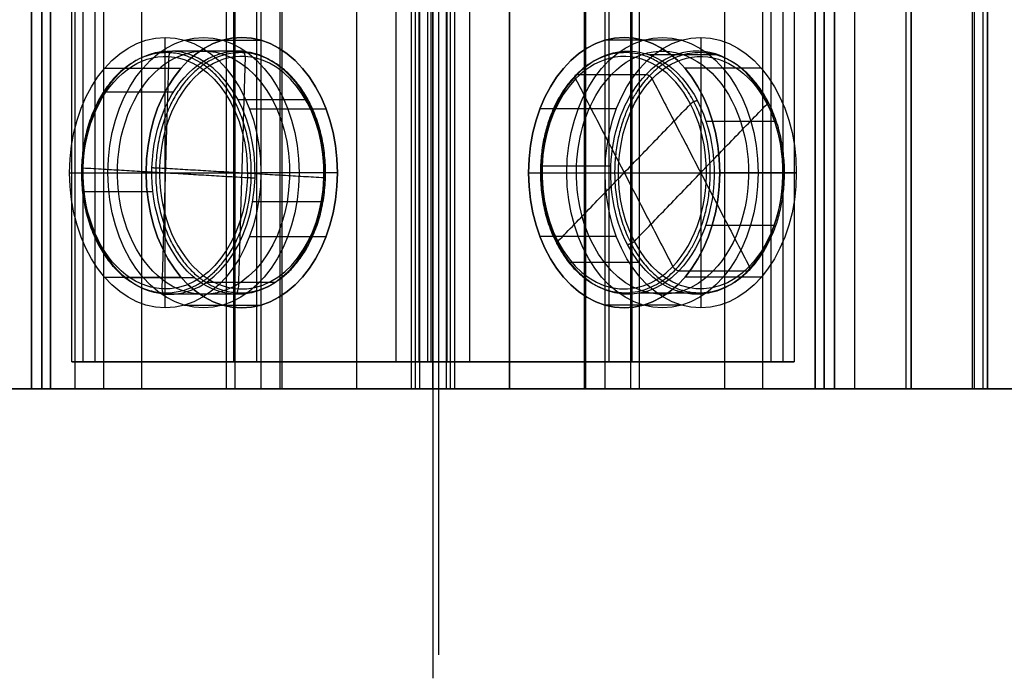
# Model space of a CAD drawing. Header units: millimetres. Extents: x -50 to 54, y -496 to 485.
# Tile 2 of 160: x -13 to 24, y -496 to -471. Entities that reach past the tile are written whole.
import ezdxf

# ---------------------------------------------------------------- set-up
doc = ezdxf.new("R2010")
doc.units = ezdxf.units.MM
for name, color, linetype in [('IGES level 65', 7, 'Continuous'), ('PANTALLA', 7, 'Continuous'), ('WOOD', 7, 'Continuous')]:
    doc.layers.add(name, color=color, linetype=linetype)
doc.layers.add('NEGRO', color=7, linetype='Continuous', true_color=0x232323)

# ---------------------------------------------------------------- blocks, each defined once
blk = doc.blocks.new('CATA')
at = {"layer": 'NEGRO', "extrusion": (-0.707107, 0, 0.707107)}
blk.add_lwpolyline([(49, -548.72), (49, -566.72), (79, -566.72)], dxfattribs=at)
blk.add_circle((72, -557.379, -547.379), 5, dxfattribs=at)
at = {"layer": 'NEGRO', "extrusion": (-0.707107, 0, -0.707107)}
blk.add_circle((72, -557.379, 547.379), 5, dxfattribs=at)
at = {"layer": 'NEGRO', "color": 254, "true_color": 0xcbd2ef, "extrusion": (0.707107, -2.20083e-29, -0.707107)}
blk.add_arc((-72, -557.379, 543.379), 5, 270, 90, dxfattribs=at)
at = {"layer": 'NEGRO', "color": 254, "true_color": 0xcbd2ef, "extrusion": (0.707107, 0, -0.707107)}
for radius, start, end in [(5, 270, 90), (4.5, 182.3855, 2.3855), (4.5, 2.3855, 182.3855), (5, 90, 270)]:
    blk.add_arc((-72, -557.379, 545.379), radius, start, end, dxfattribs=at)
at = {"layer": 'NEGRO', "color": 254, "true_color": 0xcbd2ef, "extrusion": (-0.707107, -5.46658e-30, 0.707107)}
blk.add_arc((72, -557.379, -547.379), 5, 90, 270, dxfattribs=at)
at = {"layer": 'NEGRO', "color": 254, "true_color": 0xcbd2ef, "extrusion": (0.707107, -2.19191e-31, 0.707107)}
blk.add_arc((-72, -557.379, -547.379), 5, 270, 90, dxfattribs=at)
at = {"layer": 'NEGRO', "color": 254, "true_color": 0xcbd2ef, "extrusion": (-0.707107, 0, -0.707107)}
for radius, start, end in [(5, 90, 270), (4.5, 143.7856, 323.7856), (4.5, 323.7856, 143.7856), (5, 270, 90)]:
    blk.add_arc((72, -557.379, 545.379), radius, start, end, dxfattribs=at)
at = {"layer": 'NEGRO', "color": 254, "true_color": 0xcbd2ef, "extrusion": (0.707107, -2.63922e-16, 0.707107)}
blk.add_arc((-72, -557.379, -547.379), 4.3, 216.2144, 36.2144, dxfattribs=at)
at = {"layer": 'NEGRO', "color": 254, "true_color": 0xcbd2ef, "extrusion": (-0.707107, -3.31713e-17, -0.707107)}
blk.add_arc((72, -557.379, 547.179), 4.5, 143.7856, 323.7856, dxfattribs=at)
at = {"layer": 'NEGRO', "color": 254, "true_color": 0xcbd2ef, "extrusion": (-0.707107, -3.9021e-31, -0.707107)}
blk.add_arc((72, -557.379, 543.379), 5, 90, 270, dxfattribs=at)
at = {"layer": 'NEGRO', "color": 254, "true_color": 0xcbd2ef, "extrusion": (0.707107, -1.1724e-16, 0.707107)}
blk.add_arc((-72, -557.379, -543.579), 4.5, 216.2144, 36.2144, dxfattribs=at)
at = {"layer": 'NEGRO', "color": 254, "true_color": 0xcbd2ef, "extrusion": (-0.707107, 4.1473e-18, -0.707107)}
blk.add_arc((72, -557.379, 543.379), 4.3, 143.7856, 323.7856, dxfattribs=at)
at = {"layer": 'NEGRO', "color": 254, "true_color": 0xcbd2ef, "extrusion": (0.707107, 5.15064e-17, -0.707107)}
blk.add_arc((-72, -557.379, 543.579), 4.5, 182.3855, 2.3855, dxfattribs=at)
at = {"layer": 'NEGRO', "color": 254, "true_color": 0xcbd2ef, "extrusion": (0.707107, 5.65833e-17, -0.707107)}
blk.add_arc((-72, -557.379, 543.379), 4.3, 182.3855, 2.3855, dxfattribs=at)
at = {"layer": 'NEGRO', "color": 254, "true_color": 0xcbd2ef, "extrusion": (0.707107, -9.14764e-17, -0.707107)}
blk.add_arc((-72, -557.379, 547.179), 4.5, 182.3855, 2.3855, dxfattribs=at)
at = {"layer": 'NEGRO', "color": 254, "true_color": 0xcbd2ef, "extrusion": (-0.707107, -2.04468e-16, 0.707107)}
blk.add_arc((72, -557.379, -547.379), 4.3, 177.6145, 357.6145, dxfattribs=at)
at = {"layer": 'NEGRO', "color": 254, "true_color": 0xcbd2ef, "extrusion": (0.707107, 6.1413e-17, -0.707107)}
blk.add_arc((-72, -557.379, 543.379), 4.3, 2.3855, 182.3855, dxfattribs=at)
at = {"layer": 'NEGRO', "color": 254, "true_color": 0xcbd2ef, "extrusion": (-0.707107, -1.89575e-16, 0.707107)}
blk.add_arc((72, -557.379, -543.579), 4.5, 357.6145, 177.6145, dxfattribs=at)
at = {"layer": 'NEGRO', "color": 254, "true_color": 0xcbd2ef, "extrusion": (0.706494, -0.041623, 0.706494)}
for centre, start, end in [((-68.153, -546.886, -553.899), 2.3834, 92.3834), ((-68.003, -550.483, -553.899), 272.3834, 2.3834), ((-76.746, -547.244, -553.899), 92.3834, 182.3834), ((-76.596, -550.841, -553.899), 182.3834, 272.3834)]:
    blk.add_arc(centre, 0.2, start, end, dxfattribs=at)
at = {"layer": 'NEGRO', "color": 254, "true_color": 0xcbd2ef, "extrusion": (0.707107, -8.96168e-17, -0.707107)}
blk.add_arc((-72, -557.379, 547.179), 4.5, 2.3855, 182.3855, dxfattribs=at)
at = {"layer": 'NEGRO', "color": 254, "true_color": 0xcbd2ef, "extrusion": (-0.707107, -2.01818e-16, 0.707107)}
blk.add_arc((72, -557.379, -547.379), 4.3, 357.6145, 177.6145, dxfattribs=at)
at = {"layer": 'NEGRO', "color": 254, "true_color": 0xcbd2ef, "extrusion": (-0.707107, 1.79798e-16, -0.707107)}
for centre in [(72, -557.379, 547.179), (72, -557.379, 543.579)]:
    blk.add_arc(centre, 4.5, 323.7856, 143.7856, dxfattribs=at)
at = {"layer": 'NEGRO', "color": 254, "true_color": 0xcbd2ef, "extrusion": (0.570502, 0.590809, -0.570502)}
for centre, start, end in [((-51.5, -665.968, 407.161), 300.575, 30.575), ((-53.331, -662.869, 407.161), 30.575, 120.575), ((-58.904, -670.343, 407.161), 210.575, 300.575), ((-60.736, -667.244, 407.161), 120.575, 210.575)]:
    blk.add_arc(centre, 0.2, start, end, dxfattribs=at)
at = {"layer": 'NEGRO', "color": 254, "true_color": 0xcbd2ef, "extrusion": (0.707107, -1.52043e-16, 0.707107)}
blk.add_arc((-72, -557.379, -547.379), 4.3, 36.2144, 216.2144, dxfattribs=at)
at = {"layer": 'NEGRO', "color": 254, "true_color": 0xcbd2ef, "extrusion": (-0.707107, 4.98572e-17, -0.707107)}
blk.add_arc((72, -557.379, 543.379), 4.3, 323.7856, 143.7856, dxfattribs=at)
at = {"layer": 'NEGRO', "color": 254, "true_color": 0xcbd2ef, "extrusion": (0.707107, 1.62475e-31, -0.707107)}
blk.add_arc((-72, -557.379, 543.379), 5, 90, 270, dxfattribs=at)
at = {"layer": 'NEGRO', "color": 254, "true_color": 0xcbd2ef, "extrusion": (-0.707107, -8.29217e-32, 0.707107)}
blk.add_arc((72, -557.379, -547.379), 5, 270, 90, dxfattribs=at)
at = {"layer": 'NEGRO', "color": 254, "true_color": 0xcbd2ef, "extrusion": (0.707107, -9.089e-29, 0.707107)}
blk.add_arc((-72, -557.379, -547.379), 5, 90, 270, dxfattribs=at)
at = {"layer": 'NEGRO', "color": 254, "true_color": 0xcbd2ef, "extrusion": (-0.707107, -3.3046e-29, -0.707107)}
blk.add_arc((72, -557.379, 543.379), 5, 270, 90, dxfattribs=at)
at = {"layer": 'NEGRO', "color": 7, "true_color": 0xffffff, "extrusion": (0, -1, 0)}
blk.add_arc((0, -777.492, 79), 1.937, 45, 135, dxfattribs=at)
at = {"layer": 'NEGRO', "color": 7, "true_color": 0xffffff, "extrusion": (0, 1, 0)}
blk.add_arc((0, -777.492, -79), 0.737, 45, 135, dxfattribs=at)
at = {"layer": 'NEGRO'}
blk.add_open_spline([(0, -67.236, -750.797), (0, -40.486, -750.797)], degree=1, dxfattribs=at)
at = {"layer": 'NEGRO', "color": 7, "true_color": 0xffffff}
for points in [[(-13.355, -79, -788.108), (-13.355, -49, -788.108)], [(-12.931, -79, -788.532), (-12.931, -49, -788.532)], [(-12.506, -49, -788.957), (-12.506, -79, -788.957)], [(-7.362, -79, -782.115), (-7.362, -49, -782.115)], [(-6.514, -79, -782.964), (-6.514, -49, -782.964)], [(-1.369, -49, -776.122), (-1.369, -79, -776.122)], [(-0.521, -49, -776.971), (-0.521, -79, -776.971)], [(-0.19, -79, -775.565), (-0.19, -49, -775.565)], [(-0.072, -79, -776.759), (-0.072, -49, -776.759)], [(0.521, -79, -776.971), (0.521, -49, -776.971)], [(1.369, -79, -776.122), (1.369, -49, -776.122)], [(6.514, -79, -782.964), (6.514, -49, -782.964)], [(7.362, -79, -782.115), (7.362, -49, -782.115)], [(12.506, -79, -788.957), (12.506, -49, -788.957)], [(12.931, -49, -788.532), (12.931, -79, -788.532)], [(13.355, -49, -788.108), (13.355, -79, -788.108)], [(-1.369, -79, -776.122), (-13.355, -79, -788.108)], [(-13.355, -79, -788.108), (-12.506, -79, -788.957)], [(-0.945, -79, -776.547), (-12.931, -79, -788.532)], [(-12.506, -79, -788.957), (-0.521, -79, -776.971)], [(-7.362, -79, -782.115), (-6.514, -79, -782.964)], [(-0.521, -79, -776.971), (-1.369, -79, -776.122)], [(0.495, -79, -775.62), (-0.689, -79, -776.803)], [(-0.495, -79, -775.62), (0.689, -79, -776.803)], [(1.369, -79, -776.122), (0.521, -79, -776.971)], [(0.521, -79, -776.971), (12.506, -79, -788.957)], [(12.931, -79, -788.532), (0.945, -79, -776.547)], [(13.355, -79, -788.108), (1.369, -79, -776.122)], [(7.362, -79, -782.115), (6.514, -79, -782.964)], [(12.506, -79, -788.957), (13.355, -79, -788.108)]]:
    blk.add_open_spline(points, degree=1, dxfattribs=at)
at = {"layer": 'NEGRO', "color": 254, "true_color": 0xcbd2ef}
for points in [[(-9.899, -77, -778.353), (-9.899, -67, -778.353)], [(-9.21, -67.096, -777.663), (-6.381, -67.096, -780.492)], [(9.21, -67.096, -777.663), (6.381, -67.096, -780.492)], [(9.899, -67, -778.353), (9.899, -77, -778.353)], [(-9.773, -67.704, -778.227), (-10.026, -76.296, -778.48)], [(-7.08, -67.504, -780.908), (-9.626, -67.504, -778.362)], [(-6.945, -67.704, -781.055), (-7.198, -76.296, -781.308)], [(10.55, -67.642, -779.286), (8.004, -67.642, -781.832)], [(-12.142, -68.135, -780.596), (-9.314, -68.135, -783.424)], [(5.333, -68.369, -779.16), (7.878, -68.369, -776.615)], [(12.142, -68.135, -780.596), (9.314, -68.135, -783.424)], [(5.275, -68.531, -779.385), (8.867, -75.469, -782.978)], [(8.103, -68.531, -776.557), (11.696, -75.469, -780.15)], [(-12.132, -69.003, -780.868), (-9.586, -69.003, -783.414)], [(-7.216, -69.292, -775.953), (-4.671, -69.292, -778.499)], [(4.618, -74.54, -778.728), (9.524, -69.46, -783.635)], [(7.446, -74.54, -775.9), (12.353, -69.46, -780.806)], [(-6.781, -69.643, -775.235), (-3.953, -69.643, -778.063)], [(6.781, -69.643, -775.235), (3.953, -69.643, -778.063)], [(12.643, -70.101, -781.379), (10.097, -70.101, -783.925)], [(-13.435, -72, -781.889), (-10.607, -72, -784.717)], [(-13.435, -72, -781.889), (-6.364, -72, -774.818)], [(-12.937, -71.821, -781.391), (-6.862, -72.179, -775.315)], [(-10.109, -71.821, -784.219), (-4.033, -72.179, -778.144)], [(-3.536, -72, -777.646), (-6.364, -72, -774.818)], [(3.536, -72, -777.646), (6.364, -72, -774.818)], [(6.581, -71.752, -775.317), (4.035, -71.752, -777.863)], [(6.364, -72, -774.818), (13.435, -72, -781.889)], [(13.435, -72, -781.889), (10.607, -72, -784.717)], [(-12.902, -72.693, -781.639), (-10.356, -72.693, -784.184)], [(-6.666, -73.061, -775.402), (-4.12, -73.061, -777.948)], [(12.626, -73.949, -781.363), (10.081, -73.949, -783.908)], [(-6.781, -74.357, -775.235), (-3.953, -74.357, -778.063)], [(6.781, -74.357, -775.235), (3.953, -74.357, -778.063)], [(7.607, -75.316, -776.343), (5.061, -75.316, -778.889)], [(9.092, -75.631, -782.92), (11.638, -75.631, -780.374)], [(-12.142, -75.865, -780.596), (-9.314, -75.865, -783.424)], [(-11.374, -75.877, -780.11), (-8.828, -75.877, -782.656)], [(-8.376, -76.054, -777.113), (-5.831, -76.054, -779.658)], [(12.142, -75.865, -780.596), (9.314, -75.865, -783.424)], [(-7.345, -76.496, -781.173), (-9.891, -76.496, -778.627)], [(10.206, -76.455, -778.942), (7.66, -76.455, -781.488)], [(-9.21, -76.904, -777.663), (-6.381, -76.904, -780.492)], [(9.21, -76.904, -777.663), (6.381, -76.904, -780.492)]]:
    blk.add_open_spline(points, degree=1, dxfattribs=at)
for points, weights in [([(-9.727, -67.562, -778.264), (-16.003, -67.193, -784.54), (-16.264, -76.068, -784.801), (-9.989, -76.438, -778.525)], [0.816490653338, 0.272163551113, 0.272163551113, 0.816490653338]), ([(-6.982, -67.562, -781.009), (-13.257, -67.193, -787.285), (-13.519, -76.068, -787.547), (-7.243, -76.438, -781.271)], [0.816490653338, 0.272163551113, 0.272163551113, 0.816490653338]), ([(-9.989, -76.438, -778.525), (-3.713, -76.807, -772.25), (-3.452, -67.932, -771.988), (-9.727, -67.562, -778.264)], [0.816490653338, 0.272163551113, 0.272163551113, 0.816490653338]), ([(-7.243, -76.438, -781.271), (-0.968, -76.807, -774.995), (-0.706, -67.932, -774.734), (-6.982, -67.562, -781.009)], [0.816490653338, 0.272163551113, 0.272163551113, 0.816490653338]), ([(8.968, -75.583, -782.996), (14.036, -70.335, -788.063), (10.325, -63.169, -784.352), (5.257, -68.417, -779.285)], [0.816490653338, 0.272163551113, 0.272163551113, 0.816490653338]), ([(11.714, -75.583, -780.25), (16.781, -70.335, -785.318), (13.07, -63.169, -781.607), (8.003, -68.417, -776.539)], [0.816490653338, 0.272163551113, 0.272163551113, 0.816490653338]), ([(5.257, -68.417, -779.285), (0.189, -73.665, -774.217), (3.9, -80.831, -777.928), (8.968, -75.583, -782.996)], [0.816490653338, 0.272163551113, 0.272163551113, 0.816490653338]), ([(8.003, -68.417, -776.539), (2.935, -73.665, -771.471), (6.646, -80.831, -775.182), (11.714, -75.583, -780.25)], [0.816490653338, 0.272163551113, 0.272163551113, 0.816490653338]), ([(9.78, -69.341, -783.607), (9.697, -69.341, -783.69), (9.591, -69.39, -783.702), (9.524, -69.46, -783.635)], [0.478289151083, 0.384897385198, 0.384897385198, 0.478289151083]), ([(12.353, -69.46, -780.806), (12.419, -69.39, -780.873), (12.408, -69.341, -780.979), (12.325, -69.341, -781.062)], [0.478289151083, 0.384897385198, 0.384897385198, 0.478289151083]), ([(-12.937, -71.821, -781.391), (-13.02, -71.816, -781.474), (-13.02, -71.813, -781.591), (-12.937, -71.813, -781.674)], [0.478289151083, 0.384897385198, 0.384897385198, 0.478289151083]), ([(-10.392, -71.813, -784.219), (-10.309, -71.813, -784.302), (-10.192, -71.816, -784.302), (-10.109, -71.821, -784.219)], [0.478289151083, 0.384897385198, 0.384897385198, 0.478289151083]), ([(-6.862, -72.179, -775.315), (-6.779, -72.184, -775.232), (-6.662, -72.187, -775.232), (-6.579, -72.187, -775.315)], [0.478289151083, 0.384897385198, 0.384897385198, 0.478289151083]), ([(-4.033, -72.187, -777.861), (-3.95, -72.187, -777.944), (-3.95, -72.184, -778.061), (-4.033, -72.179, -778.144)], [0.478289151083, 0.384897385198, 0.384897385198, 0.478289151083]), ([(4.645, -74.659, -778.473), (4.562, -74.659, -778.556), (4.551, -74.61, -778.662), (4.618, -74.54, -778.728)], [0.478289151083, 0.384897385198, 0.384897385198, 0.478289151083]), ([(7.446, -74.54, -775.9), (7.379, -74.61, -775.833), (7.274, -74.659, -775.844), (7.191, -74.659, -775.927)], [0.478289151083, 0.384897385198, 0.384897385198, 0.478289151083])]:
    blk.add_rational_spline(points, weights, degree=3, dxfattribs=at)
at = {"layer": 'NEGRO'}
blk.add_point((-0.007, -70.2, -773.318), dxfattribs=at)
at = {"layer": 'PANTALLA', "color": 254, "true_color": 0xcbd2ef}
for points in [[(-14.459, -80, -788.569), (-14.459, 323.251, -788.569)], [(-14.138, 323.251, -788.891), (-14.138, -80, -788.891)], [(-13.246, 323.251, -886.833), (-13.246, -80, -886.833)], [(-12.182, 323.251, -886.52), (-12.182, -80, -886.52)], [(-10.781, 323.251, -887.147), (-10.781, -80, -887.147)], [(-6.359, 323.251, -887.069), (-6.359, -80, -887.069)], [(-5.589, 323.251, -887.568), (-5.589, -80, -887.568)], [(0, 323.251, -887.256), (0, -80, -887.256)], [(0, 323.251, -887.71), (0, -80, -887.71)], [(5.589, 323.251, -887.568), (5.589, -80, -887.568)], [(6.359, 323.251, -887.069), (6.359, -80, -887.069)], [(10.781, 323.251, -887.147), (10.781, -80, -887.147)], [(12.182, 323.251, -886.52), (12.182, -80, -886.52)], [(14.138, -80, -788.891), (14.138, 323.251, -788.891)], [(14.459, 323.251, -788.569), (14.459, -80, -788.569)], [(15.583, 323.251, -886.458), (15.583, -80, -886.458)], [(17.483, 323.251, -885.628), (17.483, -80, -885.628)], [(19.931, 323.251, -794.422), (19.931, -80, -794.422)], [(20.005, 323.251, -885.511), (20.005, -80, -885.511)], [(20.336, 323.251, -795.583), (20.336, -80, -795.583)], [(-14.459, -80, -788.569), (-0.803, -80, -774.914)], [(-0.482, -80, -775.235), (-14.138, -80, -788.891)], [(-0.803, -80, -774.914), (-0.482, -80, -775.235)], [(-0.226, -80, -887.71), (-0.226, -80, -887.256)], [(0.482, -80, -775.235), (0.803, -80, -774.914)], [(14.138, -80, -788.891), (0.482, -80, -775.235)], [(0.803, -80, -774.914), (14.459, -80, -788.569)]]:
    blk.add_open_spline(points, degree=1, dxfattribs=at)
for points, knots in [([(14.459, -80, -788.569), (16.348, -80, -790.458), (18.171, -80, -792.413), (21.722, -80, -796.469), (23.447, -80, -798.572), (25.939, -80, -801.811), (26.756, -80, -802.908), (28.357, -80, -805.13), (29.142, -80, -806.256), (30.674, -80, -808.53), (31.421, -80, -809.679), (32.874, -80, -811.992), (33.579, -80, -813.156), (35.336, -80, -816.171), (36.361, -80, -818.039), (37.94, -80, -821.122), (38.528, -80, -822.321), (39.651, -80, -824.725), (40.186, -80, -825.929), (41.201, -80, -828.341), (41.681, -80, -829.547), (42.579, -80, -831.954), (42.999, -80, -833.154), (43.774, -80, -835.549), (44.131, -80, -836.742), (44.778, -80, -839.119), (45.07, -80, -840.303), (45.582, -80, -842.656), (45.805, -80, -843.825), (46.175, -80, -846.146), (46.325, -80, -847.298), (46.547, -80, -849.58), (46.621, -80, -850.71), (46.688, -80, -852.944), (46.682, -80, -854.048), (46.585, -80, -856.227), (46.496, -80, -857.301), (46.23, -80, -859.412), (46.056, -80, -860.449), (45.614, -80, -862.485), (45.349, -80, -863.486), (44.725, -80, -865.444), (44.366, -80, -866.403), (43.551, -80, -868.276), (43.094, -80, -869.189), (42.081, -80, -870.966), (41.524, -80, -871.829), (40.308, -80, -873.501), (39.647, -80, -874.309), (38.222, -80, -875.866), (37.456, -80, -876.614), (35.817, -80, -878.048), (34.943, -80, -878.731), (33.078, -80, -880.041), (32.084, -80, -880.662), (29.982, -80, -881.839), (28.871, -80, -882.389), (26.532, -80, -883.419), (25.301, -80, -883.894), (22.721, -80, -884.771), (21.369, -80, -885.166), (18.543, -80, -885.881), (17.068, -80, -886.194), (13.991, -80, -886.741), (12.388, -80, -886.968), (9.055, -80, -887.339), (7.323, -80, -887.477), (3.728, -80, -887.666), (1.864, -80, -887.71), (-1.864, -80, -887.71), (-3.728, -80, -887.666), (-7.323, -80, -887.477), (-9.055, -80, -887.339), (-11.604, -80, -887.055), (-12.426, -80, -886.951), (-14.027, -80, -886.721), (-14.806, -80, -886.596), (-17.068, -80, -886.194), (-18.543, -80, -885.881), (-21.369, -80, -885.166), (-22.721, -80, -884.771), (-25.301, -80, -883.894), (-26.532, -80, -883.419), (-28.871, -80, -882.389), (-29.982, -80, -881.839), (-32.084, -80, -880.662), (-33.078, -80, -880.041), (-34.943, -80, -878.731), (-35.817, -80, -878.048), (-37.456, -80, -876.614), (-38.222, -80, -875.866), (-39.298, -80, -874.69), (-39.642, -80, -874.293), (-40.301, -80, -873.486), (-40.617, -80, -873.076), (-41.524, -80, -871.829), (-42.081, -80, -870.966), (-43.094, -80, -869.189), (-43.551, -80, -868.276), (-44.366, -80, -866.403), (-44.725, -80, -865.444), (-45.349, -80, -863.486), (-45.614, -80, -862.485), (-46.056, -80, -860.449), (-46.23, -80, -859.412), (-46.496, -80, -857.301), (-46.585, -80, -856.227), (-46.682, -80, -854.048), (-46.688, -80, -852.944), (-46.621, -80, -850.71), (-46.547, -80, -849.58), (-46.325, -80, -847.298), (-46.175, -80, -846.146), (-45.805, -80, -843.825), (-45.582, -80, -842.656), (-45.07, -80, -840.303), (-44.778, -80, -839.119), (-44.131, -80, -836.742), (-43.774, -80, -835.549), (-42.999, -80, -833.154), (-42.579, -80, -831.954), (-41.681, -80, -829.547), (-41.201, -80, -828.341), (-40.186, -80, -825.929), (-39.651, -80, -824.725), (-38.528, -80, -822.321), (-37.94, -80, -821.122), (-36.361, -80, -818.039), (-35.336, -80, -816.171), (-33.579, -80, -813.156), (-32.874, -80, -811.992), (-31.421, -80, -809.679), (-30.674, -80, -808.53), (-29.142, -80, -806.256), (-28.357, -80, -805.13), (-26.756, -80, -802.908), (-25.939, -80, -801.811), (-23.447, -80, -798.572), (-21.722, -80, -796.469), (-18.171, -80, -792.413), (-16.348, -80, -790.458), (-14.459, -80, -788.569)], [2, 2, 2, 2, 9.054464, 9.054464, 16.235943, 16.235943, 19.846531, 19.846531, 23.469683, 23.469683, 27.088653, 27.088653, 30.681759, 30.681759, 36.30555, 36.30555, 39.830886, 39.830886, 43.311278, 43.311278, 46.739442, 46.739442, 50.096249, 50.096249, 53.38551, 53.38551, 56.602788, 56.602788, 59.744952, 59.744952, 62.810382, 62.810382, 65.799173, 65.799173, 68.713466, 68.713466, 71.557989, 71.557989, 74.332169, 74.332169, 77.061223, 77.061223, 79.761832, 79.761832, 82.454533, 82.454533, 85.163146, 85.163146, 87.914473, 87.914473, 90.737735, 90.737735, 93.664071, 93.664071, 96.755856, 96.755856, 100.026297, 100.026297, 103.505537, 103.505537, 107.22243, 107.22243, 111.203964, 111.203964, 115.475533, 115.475533, 120.061151, 120.061151, 124.983388, 124.983388, 129.905648, 129.905648, 134.491252, 134.491252, 136.678788, 136.678788, 138.762837, 138.762837, 142.744368, 142.744368, 146.461248, 146.461248, 149.940501, 149.940501, 153.210931, 153.210931, 156.302717, 156.302717, 159.229061, 159.229061, 162.052314, 162.052314, 163.439081, 163.439081, 164.803641, 164.803641, 167.512262, 167.512262, 170.204953, 170.204953, 172.905567, 172.905567, 175.634626, 175.634626, 178.4088, 178.4088, 181.253327, 181.253327, 184.167619, 184.167619, 187.156409, 187.156409, 190.221841, 190.221841, 193.364004, 193.364004, 196.581282, 196.581282, 199.870541, 199.870541, 203.227347, 203.227347, 206.655518, 206.655518, 210.135902, 210.135902, 213.661246, 213.661246, 219.28504, 219.28504, 222.878136, 222.878136, 226.497104, 226.497104, 230.120261, 230.120261, 233.730851, 233.730851, 240.912326, 240.912326, 247.966792, 247.966792, 247.966792, 247.966792]), ([(14.459, -80, -788.569), (16.348, -80, -790.458), (18.171, -80, -792.413), (19.931, -80, -794.422), (21.722, -80, -796.469), (23.447, -80, -798.572), (25.105, -80, -800.728), (25.939, -80, -801.811), (26.756, -80, -802.908), (27.555, -80, -804.017), (28.357, -80, -805.13), (29.142, -80, -806.256), (29.908, -80, -807.394), (30.674, -80, -808.53), (31.421, -80, -809.679), (32.15, -80, -810.84), (32.874, -80, -811.992), (33.579, -80, -813.156), (34.264, -80, -814.331), (35.336, -80, -816.171), (36.361, -80, -818.039), (37.332, -80, -819.934), (37.94, -80, -821.122), (38.528, -80, -822.321), (39.093, -80, -823.531), (39.651, -80, -824.725), (40.186, -80, -825.929), (40.697, -80, -827.144), (41.201, -80, -828.341), (41.681, -80, -829.547), (42.135, -80, -830.763), (42.579, -80, -831.954), (42.999, -80, -833.154), (43.39, -80, -834.364), (43.774, -80, -835.549), (44.131, -80, -836.742), (44.458, -80, -837.944), (44.778, -80, -839.119), (45.07, -80, -840.303), (45.329, -80, -841.493), (45.582, -80, -842.656), (45.805, -80, -843.825), (45.992, -80, -845), (46.175, -80, -846.146), (46.325, -80, -847.298), (46.438, -80, -848.453), (46.547, -80, -849.58), (46.621, -80, -850.71), (46.655, -80, -851.841), (46.688, -80, -852.944), (46.682, -80, -854.048), (46.633, -80, -855.151), (46.585, -80, -856.227), (46.496, -80, -857.301), (46.362, -80, -858.37), (46.23, -80, -859.412), (46.056, -80, -860.449), (45.833, -80, -861.475), (45.614, -80, -862.485), (45.349, -80, -863.486), (45.035, -80, -864.47), (44.725, -80, -865.444), (44.366, -80, -866.403), (43.958, -80, -867.341), (43.551, -80, -868.276), (43.094, -80, -869.189), (42.589, -80, -870.075), (42.081, -80, -870.966), (41.524, -80, -871.829), (40.921, -80, -872.659), (40.308, -80, -873.501), (39.647, -80, -874.309), (38.944, -80, -875.077), (38.222, -80, -875.866), (37.456, -80, -876.614), (36.651, -80, -877.318), (35.817, -80, -878.048), (34.943, -80, -878.731), (34.036, -80, -879.368), (33.078, -80, -880.041), (32.084, -80, -880.662), (31.063, -80, -881.234), (29.982, -80, -881.839), (28.871, -80, -882.389), (27.737, -80, -882.888), (26.532, -80, -883.419), (25.301, -80, -883.894), (24.054, -80, -884.318), (22.721, -80, -884.771), (21.369, -80, -885.166), (20.005, -80, -885.511), (18.543, -80, -885.881), (17.068, -80, -886.194), (15.583, -80, -886.458), (13.991, -80, -886.741), (12.388, -80, -886.968), (10.781, -80, -887.147), (9.055, -80, -887.339), (7.323, -80, -887.477), (5.589, -80, -887.568), (3.728, -80, -887.666), (1.864, -80, -887.71), (0, -80, -887.71), (-1.864, -80, -887.71), (-3.728, -80, -887.666), (-5.589, -80, -887.568), (-7.323, -80, -887.477), (-9.055, -80, -887.339), (-10.781, -80, -887.147), (-11.604, -80, -887.055), (-12.426, -80, -886.951), (-13.246, -80, -886.833), (-14.027, -80, -886.721), (-14.806, -80, -886.596), (-15.583, -80, -886.458), (-17.068, -80, -886.194), (-18.543, -80, -885.881), (-20.005, -80, -885.511), (-21.369, -80, -885.166), (-22.721, -80, -884.771), (-24.054, -80, -884.318), (-25.301, -80, -883.894), (-26.532, -80, -883.419), (-27.737, -80, -882.888), (-28.871, -80, -882.389), (-29.982, -80, -881.839), (-31.063, -80, -881.234), (-32.084, -80, -880.662), (-33.078, -80, -880.041), (-34.036, -80, -879.368), (-34.943, -80, -878.731), (-35.817, -80, -878.048), (-36.651, -80, -877.318), (-37.456, -80, -876.614), (-38.222, -80, -875.866), (-38.944, -80, -875.077), (-39.298, -80, -874.69), (-39.642, -80, -874.293), (-39.974, -80, -873.886), (-40.301, -80, -873.486), (-40.617, -80, -873.076), (-40.921, -80, -872.659), (-41.524, -80, -871.829), (-42.081, -80, -870.966), (-42.589, -80, -870.075), (-43.094, -80, -869.189), (-43.551, -80, -868.276), (-43.958, -80, -867.341), (-44.366, -80, -866.403), (-44.725, -80, -865.444), (-45.035, -80, -864.47), (-45.349, -80, -863.486), (-45.614, -80, -862.485), (-45.833, -80, -861.475), (-46.056, -80, -860.449), (-46.23, -80, -859.412), (-46.362, -80, -858.37), (-46.496, -80, -857.301), (-46.585, -80, -856.227), (-46.633, -80, -855.151), (-46.682, -80, -854.048), (-46.688, -80, -852.944), (-46.655, -80, -851.841), (-46.621, -80, -850.71), (-46.547, -80, -849.58), (-46.438, -80, -848.453), (-46.325, -80, -847.298), (-46.175, -80, -846.146), (-45.992, -80, -845), (-45.805, -80, -843.825), (-45.582, -80, -842.656), (-45.329, -80, -841.493), (-45.07, -80, -840.303), (-44.778, -80, -839.119), (-44.458, -80, -837.944), (-44.131, -80, -836.742), (-43.774, -80, -835.549), (-43.39, -80, -834.364), (-42.999, -80, -833.154), (-42.579, -80, -831.954), (-42.135, -80, -830.763), (-41.681, -80, -829.547), (-41.201, -80, -828.341), (-40.697, -80, -827.144), (-40.186, -80, -825.929), (-39.651, -80, -824.725), (-39.093, -80, -823.531), (-38.528, -80, -822.321), (-37.94, -80, -821.122), (-37.332, -80, -819.934), (-36.361, -80, -818.039), (-35.336, -80, -816.171), (-34.264, -80, -814.331), (-33.579, -80, -813.156), (-32.874, -80, -811.992), (-32.15, -80, -810.84), (-31.421, -80, -809.679), (-30.674, -80, -808.53), (-29.908, -80, -807.394), (-29.142, -80, -806.256), (-28.357, -80, -805.13), (-27.555, -80, -804.017), (-26.756, -80, -802.908), (-25.939, -80, -801.811), (-25.105, -80, -800.728), (-23.447, -80, -798.572), (-21.722, -80, -796.469), (-19.931, -80, -794.422), (-18.171, -80, -792.413), (-16.348, -80, -790.458), (-14.459, -80, -788.569)], [-1262.861734, -1262.861734, -1262.861734, -1262.861734, -1255.80727, -1255.80727, -1255.80727, -1248.625791, -1248.625791, -1248.625791, -1245.015203, -1245.015203, -1245.015203, -1241.392051, -1241.392051, -1241.392051, -1237.773081, -1237.773081, -1237.773081, -1234.179975, -1234.179975, -1234.179975, -1228.556184, -1228.556184, -1228.556184, -1225.030848, -1225.030848, -1225.030848, -1221.550456, -1221.550456, -1221.550456, -1218.122292, -1218.122292, -1218.122292, -1214.765485, -1214.765485, -1214.765485, -1211.476224, -1211.476224, -1211.476224, -1208.258946, -1208.258946, -1208.258946, -1205.116782, -1205.116782, -1205.116782, -1202.051352, -1202.051352, -1202.051352, -1199.062561, -1199.062561, -1199.062561, -1196.148268, -1196.148268, -1196.148268, -1193.303745, -1193.303745, -1193.303745, -1190.529565, -1190.529565, -1190.529565, -1187.800511, -1187.800511, -1187.800511, -1185.099902, -1185.099902, -1185.099902, -1182.407201, -1182.407201, -1182.407201, -1179.698588, -1179.698588, -1179.698588, -1176.947261, -1176.947261, -1176.947261, -1174.123999, -1174.123999, -1174.123999, -1171.197663, -1171.197663, -1171.197663, -1168.105878, -1168.105878, -1168.105878, -1164.835437, -1164.835437, -1164.835437, -1161.356197, -1161.356197, -1161.356197, -1157.639304, -1157.639304, -1157.639304, -1153.65777, -1153.65777, -1153.65777, -1149.386201, -1149.386201, -1149.386201, -1144.800583, -1144.800583, -1144.800583, -1139.878347, -1139.878347, -1139.878347, -1134.956086, -1134.956086, -1134.956086, -1130.370482, -1130.370482, -1130.370482, -1128.182946, -1128.182946, -1128.182946, -1126.098897, -1126.098897, -1126.098897, -1122.117366, -1122.117366, -1122.117366, -1118.400486, -1118.400486, -1118.400486, -1114.921233, -1114.921233, -1114.921233, -1111.650803, -1111.650803, -1111.650803, -1108.559017, -1108.559017, -1108.559017, -1105.632673, -1105.632673, -1105.632673, -1102.80942, -1102.80942, -1102.80942, -1101.422653, -1101.422653, -1101.422653, -1100.058093, -1100.058093, -1100.058093, -1097.349472, -1097.349472, -1097.349472, -1094.656781, -1094.656781, -1094.656781, -1091.956167, -1091.956167, -1091.956167, -1089.227109, -1089.227109, -1089.227109, -1086.452934, -1086.452934, -1086.452934, -1083.608407, -1083.608407, -1083.608407, -1080.694115, -1080.694115, -1080.694115, -1077.705325, -1077.705325, -1077.705325, -1074.639893, -1074.639893, -1074.639893, -1071.49773, -1071.49773, -1071.49773, -1068.280452, -1068.280452, -1068.280452, -1064.991193, -1064.991193, -1064.991193, -1061.634387, -1061.634387, -1061.634387, -1058.206216, -1058.206216, -1058.206216, -1054.725832, -1054.725832, -1054.725832, -1051.200488, -1051.200488, -1051.200488, -1045.576694, -1045.576694, -1045.576694, -1041.983598, -1041.983598, -1041.983598, -1038.36463, -1038.36463, -1038.36463, -1034.741473, -1034.741473, -1034.741473, -1031.130883, -1031.130883, -1031.130883, -1023.949408, -1023.949408, -1023.949408, -1016.894942, -1016.894942, -1016.894942, -1016.894942]), ([(-14.138, -80, -788.891), (-16.288, -80, -791.041), (-18.354, -80, -793.277), (-22.361, -80, -797.939), (-24.299, -80, -800.368), (-28.01, -80, -805.374), (-29.781, -80, -807.951), (-33.115, -80, -813.207), (-34.679, -80, -815.884), (-36.849, -80, -819.967), (-37.539, -80, -821.329), (-38.85, -80, -824.06), (-39.472, -80, -825.429), (-40.643, -80, -828.169), (-41.193, -80, -829.539), (-42.214, -80, -832.276), (-42.687, -80, -833.642), (-43.549, -80, -836.364), (-43.94, -80, -837.72), (-44.632, -80, -840.415), (-44.936, -80, -841.755), (-45.449, -80, -844.411), (-45.661, -80, -845.728), (-45.985, -80, -848.335), (-46.1, -80, -849.623), (-46.225, -80, -852.167), (-46.239, -80, -853.422), (-46.156, -80, -855.891), (-46.063, -80, -857.105), (-45.763, -80, -859.489), (-45.558, -80, -860.658), (-45.031, -80, -862.944), (-44.71, -80, -864.062), (-43.946, -80, -866.24), (-43.505, -80, -867.301), (-42.494, -80, -869.36), (-41.926, -80, -870.358), (-40.659, -80, -872.288), (-39.959, -80, -873.218), (-38.425, -80, -875.007), (-37.588, -80, -875.863), (-35.776, -80, -877.502), (-34.796, -80, -878.279), (-32.695, -80, -879.755), (-31.568, -80, -880.447), (-29.166, -80, -881.749), (-27.886, -80, -882.35), (-25.172, -80, -883.466), (-23.734, -80, -883.97), (-20.699, -80, -884.887), (-19.097, -80, -885.289), (-15.729, -80, -885.995), (-13.96, -80, -886.289), (-10.249, -80, -886.772), (-8.306, -80, -886.95), (-4.242, -80, -887.198), (-2.121, -80, -887.256), (2.121, -80, -887.256), (4.242, -80, -887.198), (8.306, -80, -886.95), (10.249, -80, -886.772), (13.96, -80, -886.289), (15.729, -80, -885.995), (19.097, -80, -885.289), (20.699, -80, -884.887), (23.734, -80, -883.97), (25.172, -80, -883.466), (27.886, -80, -882.35), (29.166, -80, -881.749), (31.568, -80, -880.447), (32.695, -80, -879.755), (34.796, -80, -878.279), (35.776, -80, -877.502), (37.588, -80, -875.863), (38.425, -80, -875.007), (39.959, -80, -873.218), (40.659, -80, -872.288), (41.926, -80, -870.358), (42.494, -80, -869.36), (43.505, -80, -867.301), (43.946, -80, -866.24), (44.71, -80, -864.062), (45.031, -80, -862.944), (45.558, -80, -860.658), (45.763, -80, -859.489), (46.063, -80, -857.105), (46.156, -80, -855.891), (46.239, -80, -853.422), (46.225, -80, -852.167), (46.1, -80, -849.623), (45.985, -80, -848.335), (45.661, -80, -845.728), (45.449, -80, -844.411), (44.936, -80, -841.755), (44.632, -80, -840.415), (43.94, -80, -837.72), (43.549, -80, -836.364), (42.687, -80, -833.642), (42.214, -80, -832.276), (41.193, -80, -829.539), (40.643, -80, -828.169), (39.472, -80, -825.429), (38.85, -80, -824.06), (37.539, -80, -821.329), (36.849, -80, -819.967), (34.679, -80, -815.884), (33.115, -80, -813.207), (29.781, -80, -807.951), (28.01, -80, -805.374), (24.299, -80, -800.368), (22.361, -80, -797.939), (18.354, -80, -793.277), (16.288, -80, -791.041), (14.138, -80, -788.891)], [250.966792, 250.966792, 250.966792, 250.966792, 258.998706, 258.998706, 267.201583, 267.201583, 275.454153, 275.454153, 283.636796, 283.636796, 287.666117, 287.666117, 291.636253, 291.636253, 295.534951, 295.534951, 299.351204, 299.351204, 303.075553, 303.075553, 306.700555, 306.700555, 310.2213, 310.2213, 313.635999, 313.635999, 316.946645, 316.946645, 320.160498, 320.160498, 323.290739, 323.290739, 326.356935, 326.356935, 329.386148, 329.386148, 332.413685, 332.413685, 335.481627, 335.481627, 338.637716, 338.637716, 341.933301, 341.933301, 345.420124, 345.420124, 349.148822, 349.148822, 353.168167, 353.168167, 357.523693, 357.523693, 362.256894, 362.256894, 367.406291, 367.406291, 373.007702, 373.007702, 378.609112, 378.609112, 383.758509, 383.758509, 388.49171, 388.49171, 392.847236, 392.847236, 396.866581, 396.866581, 400.595279, 400.595279, 404.082102, 404.082102, 407.377687, 407.377687, 410.533776, 410.533776, 413.601718, 413.601718, 416.629255, 416.629255, 419.658468, 419.658468, 422.724664, 422.724664, 425.854905, 425.854905, 429.068758, 429.068758, 432.379404, 432.379404, 435.794103, 435.794103, 439.314848, 439.314848, 442.93985, 442.93985, 446.664199, 446.664199, 450.480452, 450.480452, 454.37915, 454.37915, 458.349286, 458.349286, 462.378607, 462.378607, 470.56125, 470.56125, 478.81382, 478.81382, 487.016697, 487.016697, 495.048611, 495.048611, 495.048611, 495.048611]), ([(-14.138, -80, -788.891), (-16.288, -80, -791.041), (-18.354, -80, -793.277), (-20.336, -80, -795.583), (-22.361, -80, -797.939), (-24.299, -80, -800.368), (-26.149, -80, -802.864), (-28.01, -80, -805.374), (-29.781, -80, -807.951), (-31.455, -80, -810.59), (-33.115, -80, -813.207), (-34.679, -80, -815.884), (-36.133, -80, -818.62), (-36.849, -80, -819.967), (-37.539, -80, -821.329), (-38.199, -80, -822.704), (-38.85, -80, -824.06), (-39.472, -80, -825.429), (-40.063, -80, -826.811), (-40.643, -80, -828.169), (-41.193, -80, -829.539), (-41.709, -80, -830.922), (-42.214, -80, -832.276), (-42.687, -80, -833.642), (-43.123, -80, -835.02), (-43.549, -80, -836.364), (-43.94, -80, -837.72), (-44.29, -80, -839.086), (-44.632, -80, -840.415), (-44.936, -80, -841.755), (-45.196, -80, -843.102), (-45.449, -80, -844.411), (-45.661, -80, -845.728), (-45.825, -80, -847.051), (-45.985, -80, -848.335), (-46.1, -80, -849.623), (-46.164, -80, -850.915), (-46.225, -80, -852.167), (-46.239, -80, -853.422), (-46.197, -80, -854.674), (-46.156, -80, -855.891), (-46.063, -80, -857.105), (-45.911, -80, -858.313), (-45.763, -80, -859.489), (-45.558, -80, -860.658), (-45.292, -80, -861.813), (-45.031, -80, -862.944), (-44.71, -80, -864.062), (-44.326, -80, -865.158), (-43.946, -80, -866.24), (-43.505, -80, -867.301), (-42.999, -80, -868.331), (-42.494, -80, -869.36), (-41.926, -80, -870.358), (-41.297, -80, -871.316), (-40.659, -80, -872.288), (-39.959, -80, -873.218), (-39.203, -80, -874.1), (-38.425, -80, -875.007), (-37.588, -80, -875.863), (-36.702, -80, -876.665), (-35.776, -80, -877.502), (-34.796, -80, -878.279), (-33.775, -80, -878.996), (-32.695, -80, -879.755), (-31.568, -80, -880.447), (-30.407, -80, -881.076), (-29.166, -80, -881.749), (-27.886, -80, -882.35), (-26.58, -80, -882.887), (-25.172, -80, -883.466), (-23.734, -80, -883.97), (-22.277, -80, -884.41), (-20.699, -80, -884.887), (-19.097, -80, -885.289), (-17.483, -80, -885.628), (-15.729, -80, -885.995), (-13.96, -80, -886.289), (-12.182, -80, -886.52), (-10.249, -80, -886.772), (-8.306, -80, -886.95), (-6.359, -80, -887.069), (-4.242, -80, -887.198), (-2.121, -80, -887.256), (0, -80, -887.256), (2.121, -80, -887.256), (4.242, -80, -887.198), (6.359, -80, -887.069), (8.306, -80, -886.95), (10.249, -80, -886.772), (12.182, -80, -886.52), (13.96, -80, -886.289), (15.729, -80, -885.995), (17.483, -80, -885.628), (19.097, -80, -885.289), (20.699, -80, -884.887), (22.277, -80, -884.41), (23.734, -80, -883.97), (25.172, -80, -883.466), (26.58, -80, -882.887), (27.886, -80, -882.35), (29.166, -80, -881.749), (30.407, -80, -881.076), (31.568, -80, -880.447), (32.695, -80, -879.755), (33.775, -80, -878.996), (34.796, -80, -878.279), (35.776, -80, -877.502), (36.702, -80, -876.665), (37.588, -80, -875.863), (38.425, -80, -875.007), (39.203, -80, -874.1), (39.959, -80, -873.218), (40.659, -80, -872.288), (41.297, -80, -871.316), (41.926, -80, -870.358), (42.494, -80, -869.36), (42.999, -80, -868.331), (43.505, -80, -867.301), (43.946, -80, -866.24), (44.326, -80, -865.158), (44.71, -80, -864.062), (45.031, -80, -862.944), (45.292, -80, -861.813), (45.558, -80, -860.658), (45.763, -80, -859.489), (45.911, -80, -858.313), (46.063, -80, -857.105), (46.156, -80, -855.891), (46.197, -80, -854.674), (46.239, -80, -853.422), (46.225, -80, -852.167), (46.164, -80, -850.915), (46.1, -80, -849.623), (45.985, -80, -848.335), (45.825, -80, -847.051), (45.661, -80, -845.728), (45.449, -80, -844.411), (45.196, -80, -843.102), (44.936, -80, -841.755), (44.632, -80, -840.415), (44.29, -80, -839.086), (43.94, -80, -837.72), (43.549, -80, -836.364), (43.123, -80, -835.02), (42.687, -80, -833.642), (42.214, -80, -832.276), (41.709, -80, -830.922), (41.193, -80, -829.539), (40.643, -80, -828.169), (40.063, -80, -826.811), (39.472, -80, -825.429), (38.85, -80, -824.06), (38.199, -80, -822.704), (37.539, -80, -821.329), (36.849, -80, -819.967), (36.133, -80, -818.62), (34.679, -80, -815.884), (33.115, -80, -813.207), (31.455, -80, -810.59), (29.781, -80, -807.951), (28.01, -80, -805.374), (26.149, -80, -802.864), (24.299, -80, -800.368), (22.361, -80, -797.939), (20.336, -80, -795.583), (18.354, -80, -793.277), (16.288, -80, -791.041), (14.138, -80, -788.891)], [-825.346776, -825.346776, -825.346776, -825.346776, -817.314861, -817.314861, -817.314861, -809.111985, -809.111985, -809.111985, -800.859415, -800.859415, -800.859415, -792.676771, -792.676771, -792.676771, -788.64745, -788.64745, -788.64745, -784.677314, -784.677314, -784.677314, -780.778616, -780.778616, -780.778616, -776.962364, -776.962364, -776.962364, -773.238015, -773.238015, -773.238015, -769.613013, -769.613013, -769.613013, -766.092267, -766.092267, -766.092267, -762.677569, -762.677569, -762.677569, -759.366922, -759.366922, -759.366922, -756.15307, -756.15307, -756.15307, -753.022829, -753.022829, -753.022829, -749.956633, -749.956633, -749.956633, -746.927419, -746.927419, -746.927419, -743.899883, -743.899883, -743.899883, -740.831941, -740.831941, -740.831941, -737.675851, -737.675851, -737.675851, -734.380267, -734.380267, -734.380267, -730.893444, -730.893444, -730.893444, -727.164746, -727.164746, -727.164746, -723.145401, -723.145401, -723.145401, -718.789875, -718.789875, -718.789875, -714.056674, -714.056674, -714.056674, -708.907276, -708.907276, -708.907276, -703.305866, -703.305866, -703.305866, -697.704456, -697.704456, -697.704456, -692.555058, -692.555058, -692.555058, -687.821858, -687.821858, -687.821858, -683.466332, -683.466332, -683.466332, -679.446987, -679.446987, -679.446987, -675.718288, -675.718288, -675.718288, -672.231466, -672.231466, -672.231466, -668.935881, -668.935881, -668.935881, -665.779792, -665.779792, -665.779792, -662.71185, -662.71185, -662.71185, -659.684313, -659.684313, -659.684313, -656.655099, -656.655099, -656.655099, -653.588904, -653.588904, -653.588904, -650.458662, -650.458662, -650.458662, -647.24481, -647.24481, -647.24481, -643.934164, -643.934164, -643.934164, -640.519465, -640.519465, -640.519465, -636.998719, -636.998719, -636.998719, -633.373718, -633.373718, -633.373718, -629.649369, -629.649369, -629.649369, -625.833116, -625.833116, -625.833116, -621.934418, -621.934418, -621.934418, -617.964282, -617.964282, -617.964282, -613.934961, -613.934961, -613.934961, -605.752318, -605.752318, -605.752318, -597.499748, -597.499748, -597.499748, -589.296871, -589.296871, -589.296871, -581.264957, -581.264957, -581.264957, -581.264957])]:
    blk.add_open_spline(points, degree=3, knots=knots, dxfattribs=at)
at = {"layer": 'WOOD', "extrusion": (0.707107, 0, -0.707107)}
blk.add_lwpolyline([(890, -518.379), (-80, -568.379), (-80, -518.379), (890, -518.379), (890, -568.379), (-80, -518.379)], dxfattribs=at)
at = {"layer": 'WOOD', "extrusion": (0.707107, 0, 0.707107)}
blk.add_lwpolyline([(-80, -568.379), (890, -518.379), (890, -568.379), (-80, -568.379), (-80, -518.379), (890, -568.379)], dxfattribs=at)
at = {"layer": 'WOOD', "extrusion": (-0.707107, -4.43099e-17, 0.707107)}
blk.add_lwpolyline([(79, -566.72), (49, -530.72), (49, -548.72)], dxfattribs=at)
at = {"layer": 'WOOD', "color": 254, "true_color": 0xcbd2ef, "extrusion": (-0.707107, -8.89486e-31, 0.707107)}
blk.add_arc((72, -557.379, -547.379), 5, 90, 270, dxfattribs=at)
at = {"layer": 'WOOD', "color": 254, "true_color": 0xcbd2ef, "extrusion": (-0.707107, -2.97455e-33, -0.707107)}
blk.add_arc((72, -557.379, 547.379), 5, 90, 270, dxfattribs=at)
at = {"layer": 'WOOD', "color": 254, "true_color": 0xcbd2ef, "extrusion": (-0.707107, 2.02767e-33, 0.707107)}
blk.add_arc((72, -557.379, -547.379), 5, 270, 90, dxfattribs=at)
at = {"layer": 'WOOD', "color": 254, "true_color": 0xcbd2ef, "extrusion": (-0.707107, 1.63237e-31, -0.707107)}
blk.add_arc((72, -557.379, 547.379), 5, 270, 90, dxfattribs=at)
at = {"layer": 'WOOD', "color": 254, "true_color": 0xcbd2ef}
for points in [[(-14.849, -80, -788.96), (-14.849, 890, -788.96)], [(-14.849, 890, -747.948), (-14.849, -80, -747.948)], [(14.849, -80, -747.948), (14.849, 890, -747.948)], [(14.849, 890, -788.96), (14.849, -80, -788.96)], [(17.678, 890, -750.776), (17.678, -80, -750.776)], [(17.678, -80, -786.131), (17.678, 890, -786.131)], [(20.506, 890, -753.604), (20.506, -80, -753.604)], [(20.506, -80, -783.303), (20.506, 890, -783.303)], [(-5.657, 395, -768.454), (-5.657, -80, -768.454)], [(5.657, -80, -768.454), (5.657, 395, -768.454)], [(-7.631, -80, -781.742), (-7.631, 358.129, -781.742)], [(-7.31, -80, -782.063), (-7.31, 358.129, -782.063)], [(7.31, -80, -782.063), (7.31, 358.129, -782.063)], [(7.631, -80, -781.742), (7.631, 358.129, -781.742)], [(-0.803, 353.923, -774.914), (-0.803, -80, -774.914)], [(-0.643, -80, -775.074), (-0.643, 353.923, -775.074)], [(-0.482, -80, -775.235), (-0.482, 353.923, -775.235)], [(0.482, 353.923, -775.235), (0.482, -80, -775.235)], [(0.643, -80, -775.074), (0.643, 353.923, -775.074)], [(0.803, -80, -774.914), (0.803, 353.923, -774.914)], [(-14.459, 323.251, -788.569), (-14.459, -80, -788.569)], [(-14.138, -80, -788.891), (-14.138, 323.251, -788.891)], [(14.138, 323.251, -788.891), (14.138, -80, -788.891)], [(14.459, -80, -788.569), (14.459, 323.251, -788.569)], [(-2.828, -41.5, -771.282), (-2.828, -80, -771.282)], [(-2.828, -41.5, -771.282), (-2.828, -80, -771.282)], [(2.828, -80, -765.625), (2.828, -41.5, -765.625)], [(2.828, -41.5, -765.625), (2.828, -80, -765.625)], [(0, -42.5, -774.11), (0, -80, -774.11)], [(0, -80, -762.797), (0, -65, -762.797)], [(-14.849, -80, -788.96), (-20.506, -80, -783.303)], [(-20.506, -80, -783.303), (-5.657, -80, -768.454)], [(-20.506, -80, -753.604), (-14.849, -80, -747.948)], [(-5.657, -80, -768.454), (-20.506, -80, -753.604)], [(-2.828, -80, -771.282), (-17.678, -80, -786.131)], [(-17.678, -80, -750.776), (17.678, -80, -786.131)], [(-14.459, -80, -788.569), (-14.849, -80, -788.96)], [(-14.849, -80, -747.948), (0, -80, -762.797)], [(-14.459, -80, -788.569), (-0.803, -80, -774.914)], [(-0.803, -80, -774.914), (-14.459, -80, -788.569)], [(-0.482, -80, -775.235), (-14.138, -80, -788.891)], [(-7.425, -80, -781.535), (-13.081, -80, -775.878)], [(0, -80, -774.11), (-5.657, -80, -768.454)], [(0, -80, -774.11), (-5.657, -80, -768.454)], [(2.828, -80, -765.625), (-2.828, -80, -771.282)], [(-0.803, -80, -774.914), (-0.482, -80, -775.235)], [(0, -80, -774.11), (-0.803, -80, -774.914)], [(0, -80, -762.797), (14.849, -80, -747.948)], [(0, -80, -762.797), (5.657, -80, -768.454)], [(0, -80, -762.797), (5.657, -80, -768.454)], [(0.803, -80, -774.914), (0, -80, -774.11)], [(0.482, -80, -775.235), (0.803, -80, -774.914)], [(14.138, -80, -788.891), (0.482, -80, -775.235)], [(0.803, -80, -774.914), (14.459, -80, -788.569)], [(14.459, -80, -788.569), (0.803, -80, -774.914)], [(17.678, -80, -750.776), (2.828, -80, -765.625)], [(20.506, -80, -753.604), (5.657, -80, -768.454)], [(5.657, -80, -768.454), (20.506, -80, -783.303)], [(13.081, -80, -761.029), (7.425, -80, -755.372)], [(14.849, -80, -788.96), (14.459, -80, -788.569)], [(14.849, -80, -747.948), (20.506, -80, -753.604)], [(14.849, -80, -788.96), (20.506, -80, -783.303)]]:
    blk.add_open_spline(points, degree=1, dxfattribs=at)
at = {"layer": 'WOOD'}
for points in [[(0, 865.989, -780.818), (0, -90.702, -780.818)], [(0.221, -87.537, -776.229), (0.221, -35.392, -776.229)], [(0.221, -89.831, -776.229), (0.221, -39.831, -776.229)]]:
    blk.add_open_spline(points, degree=1, dxfattribs=at)
blk.add_point((-2.828, -80, -765.625), dxfattribs=at)

msp = doc.modelspace()

# ---------------------------------------------------------------- block references
at = {"layer": 'IGES level 65'}
msp.add_blockref('CATA', (2.526, -405, 774.025), dxfattribs=at)

doc.saveas('drawing.dxf')
